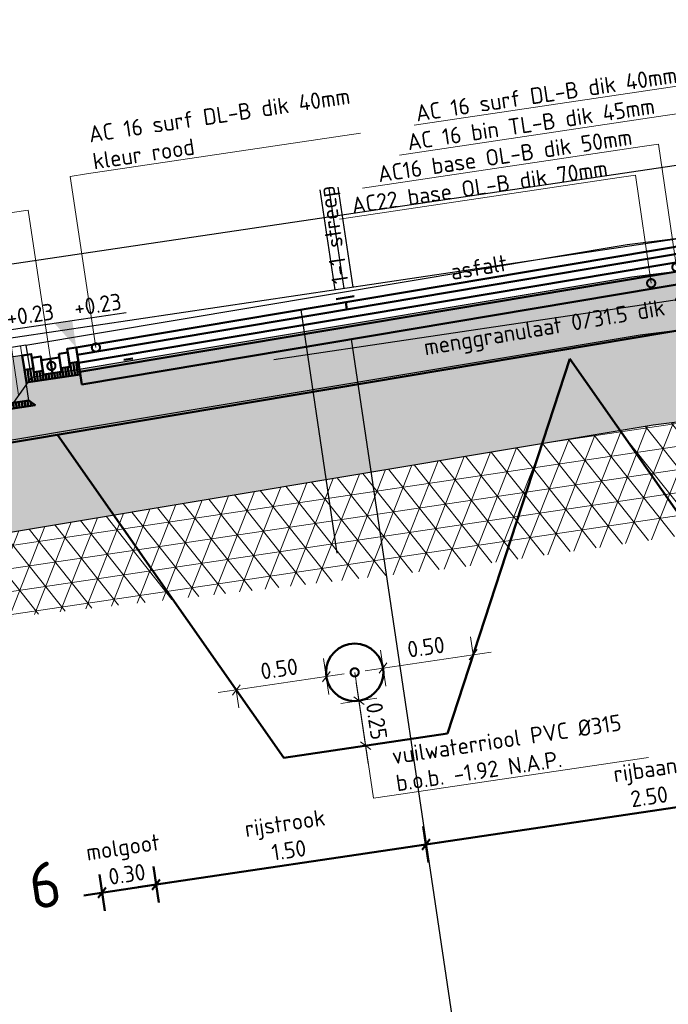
# Model space of a CAD drawing. Header units: metres. Extents: x 0 to 269924, y 0 to 933292.
# Tile 46 of 247: x 133865.12 to 133868.68, y 465839.07 to 465844.48. Entities that reach past the tile are written whole.
import ezdxf
from ezdxf import colors
from ezdxf.entities.mleader import LeaderData, LeaderLine
from ezdxf.math import Vec2, Vec3

# ---------------------------------------------------------------- set-up
doc = ezdxf.new("R2010")
doc.units = ezdxf.units.M
doc.linetypes.add('AL-NAP_LIJN', pattern=[15.25, 12, -1.5, 0.25, -1.5])
doc.linetypes.add('RI-VWA', pattern=[11, 5, -3, 0, -3])
for name, color, linetype, lineweight in [('B-WE-GW-GROND-AD-50', 253, 'Continuous', 18), ('B-WE-KL-T18', 10, 'Continuous', 18), ('B-WE-MO-BODEM-AD-50', 253, 'Continuous', 18), ('B-WE-VH-VERHARDING-GD', 253, 'Continuous', 25), ('B-WE-VH-VERHARDING_FUNDERING-AD-50', 253, 'Continuous', 18), ('N-WE-GW-SLEUF-GD', 90, 'Continuous', 50), ('N-WE-RI-T18', 10, 'Continuous', 18), ('N-WE-VH-KANTOPSLUITING_OPSLUITBAND-SD', 150, 'Continuous', 25), ('N-WE-VH-M', 7, 'Continuous', 18), ('N-WE-VH-VERHARDING-GD', 7, 'Continuous', 50), ('N-WE-VH-VERHARDING-T18', 10, 'Continuous', 18), ('X-XX-AL-NAP-GD', 7, 'AL-NAP_LIJN', 25), ('X-XX-AL-PEILMAAT-SD', 7, 'Continuous', 25), ('X-XX-AL-VERWIJZING-S', 7, 'Continuous', 25)]:
    doc.layers.add(name, color=color, linetype=linetype, lineweight=lineweight)
doc.layers.add('N-WE-RI-VWA-GD', color=20, linetype='RI-VWA', lineweight=50, true_color=0xff3f00)
doc.layers.add('X-XX-AL-HULPLIJN-GD', color=30, linetype='Continuous', lineweight=25, plot=False)
doc.styles.add('NLCS-ISO', font='NLCS-ISO.ttf')
doc.styles.add('NLCS-ISO-M200-T18', font='NLCS-ISO.ttf', dxfattribs={"height": 0.36})
doc.styles.add('NLCS-ISO-M50-T18', font='NLCS-ISO.ttf', dxfattribs={"height": 0.09})
doc.dimstyles.new('NLCS-M50-T18-SCHRAP_L2_H2', dxfattribs={"dimscale": 0.05, "dimtxt": 2.5, "dimasz": 1.008, "dimexe": 2, "dimexo": 2, "dimgap": 0.7, "dimtad": 1, "dimzin": 0, "dimdsep": 46, "dimtxsty": 'NLCS-ISO-M50-T18', "dimblk": 'OBLIQUE', "dimcen": 0, "dimdle": 2, "dimclrd": 256, "dimclre": 256, "dimclrt": 10, "dimazin": 0, "dimtfac": 1, "dimtdec": 3, "dimtofl": 0, "dimtmove": 0, "dimatfit": 3, "dimldrblk": 'OBLIQUE', "dimfxl": 2, "dimfxlon": 1, "dimtfillclr": 256, "dimtolj": 1, "dimtzin": 0, "dimlwd": -1, "dimlwe": -1, "dimarcsym": 0})

# ---------------------------------------------------------------- blocks, each defined once
blk = doc.blocks.new('*U365')
blk.add_hatch(color=8).paths.add_polyline_path([(0.15, -0.25), (0, -0.25), (0, 0), (0.15, 0)])
at = {"layer": 'N-WE-VH-VERHARDING-GD', "linetype": 'Continuous'}
h = blk.add_hatch(dxfattribs=at)
h.set_pattern_fill('ANSI31', color=256, scale=0.005, angle=45, style=0)
h.set_pattern_definition([(90, (89116.596445, 436374.820416), (-0.015875, 3e-18), [])])
h.paths.add_polyline_path([(0.15, -0.25), (0, -0.25), (-0.03, -0.28), (0.18, -0.28)])
at = {"flags": 128}
blk.add_lwpolyline([(0.15, -0.25), (0, -0.25), (0, 0), (0.15, 0)], close=True, dxfattribs=at)
at = {"layer": 'N-WE-VH-VERHARDING-GD', "linetype": 'Continuous'}
for p, q in [((0.35, -0.15), (0.15, -0.1)), ((0.45, -0.28), (0.35, -0.15)), ((0.18, -0.28), (0.45, -0.28))]:
    blk.add_line(p, q, dxfattribs=at)
at = {"layer": 'N-WE-VH-VERHARDING-GD', "linetype": 'Continuous', "flags": 128}
blk.add_lwpolyline([(0.15, -0.25), (0, -0.25), (-0.03, -0.28), (0.18, -0.28)], close=True, dxfattribs=at)
blk = doc.blocks.new('_Oblique')
at = {"color": 0, "linetype": 'ByBlock', "lineweight": -2}
blk.add_line((-0.5, -0.5), (0.5, 0.5), dxfattribs=at)
blk = doc.blocks.new('*D394')
at = {"layer": 'Defpoints', "color": 0, "transparency": 16777216}
for p in [(-1.65, -0.0284), (-4.1518, -0.0757), (-4.1518, -3.0848)]:
    blk.add_point(p, dxfattribs=at)
at = {"layer": 'N-WE-VH-VERHARDING-GD', "transparency": 16777216}
for p, q in [((-4.1518, -2.9848), (-4.1518, -3.1848)), ((-1.65, -2.9848), (-1.65, -3.1848)), ((-1.55, -3.0848), (-4.2518, -3.0848))]:
    blk.add_line(p, q, dxfattribs=at)
at = {"layer": 'N-WE-VH-VERHARDING-GD', "transparency": 16777216, "xscale": 0.0504, "yscale": 0.0504, "zscale": 0.0504, "rotation": 180}
blk.add_blockref('_Oblique', (-4.1518, -3.0848), dxfattribs=at)
at = {"layer": 'N-WE-VH-VERHARDING-GD', "transparency": 16777216, "xscale": 0.0504, "yscale": 0.0504, "zscale": 0.0504}
blk.add_blockref('_Oblique', (-1.65, -3.0848), dxfattribs=at)
at = {"layer": 'N-WE-VH-VERHARDING-GD', "color": 10, "transparency": 16777216, "insert": (-2.9009, -2.9298), "char_height": 0.09, "attachment_point": 5, "style": 'NLCS-ISO-M50-T18'}
blk.add_mtext('\\A1;rijbaan\\P2.50', dxfattribs=at)
blk = doc.blocks.new('*D395')
at = {"layer": 'Defpoints', "color": 0, "transparency": 16777216}
for p in [(-5.65, -0.104), (-4.1518, -0.0757), (-5.65, -3.0848)]:
    blk.add_point(p, dxfattribs=at)
at = {"layer": 'N-WE-VH-VERHARDING-GD', "transparency": 16777216}
for p, q in [((-5.65, -2.9848), (-5.65, -3.1848)), ((-4.1518, -2.9848), (-4.1518, -3.1848)), ((-4.0518, -3.0848), (-5.75, -3.0848))]:
    blk.add_line(p, q, dxfattribs=at)
at = {"layer": 'N-WE-VH-VERHARDING-GD', "transparency": 16777216, "xscale": 0.0504, "yscale": 0.0504, "zscale": 0.0504, "rotation": 180}
blk.add_blockref('_Oblique', (-5.65, -3.0848), dxfattribs=at)
at = {"layer": 'N-WE-VH-VERHARDING-GD', "transparency": 16777216, "xscale": 0.0504, "yscale": 0.0504, "zscale": 0.0504}
blk.add_blockref('_Oblique', (-4.1518, -3.0848), dxfattribs=at)
at = {"layer": 'N-WE-VH-VERHARDING-GD', "color": 10, "transparency": 16777216, "insert": (-4.9009, -2.9298), "char_height": 0.09, "attachment_point": 5, "style": 'NLCS-ISO-M50-T18'}
blk.add_mtext('\\A1;rijstrook\\P1.50', dxfattribs=at)
blk = doc.blocks.new('_DotSmall')
at = {"color": 0, "linetype": 'ByBlock', "const_width": 0.5}
blk.add_lwpolyline([(-0.0625, 0, 1), (0.0625, 0, 1)], format="xyb", close=True, dxfattribs=at)
blk = doc.blocks.new('*D397')
at = {"layer": 'Defpoints', "color": 0, "transparency": 16777216}
for p in [(-5.95, -0.104), (-5.65, -0.104), (-5.95, -3.0848)]:
    blk.add_point(p, dxfattribs=at)
at = {"layer": 'N-WE-VH-VERHARDING-GD', "transparency": 16777216}
for p, q in [((-5.95, -2.9848), (-5.95, -3.1848)), ((-5.65, -2.9848), (-5.65, -3.1848)), ((-5.55, -3.0848), (-6.05, -3.0848))]:
    blk.add_line(p, q, dxfattribs=at)
at = {"layer": 'N-WE-VH-VERHARDING-GD', "transparency": 16777216, "xscale": 0.0504, "yscale": 0.0504, "zscale": 0.0504, "rotation": 180}
blk.add_blockref('_Oblique', (-5.95, -3.0848), dxfattribs=at)
at = {"layer": 'N-WE-VH-VERHARDING-GD', "transparency": 16777216, "xscale": 0.0504, "yscale": 0.0504, "zscale": 0.0504}
blk.add_blockref('_Oblique', (-5.65, -3.0848), dxfattribs=at)
at = {"layer": 'N-WE-VH-VERHARDING-GD', "color": 10, "transparency": 16777216, "insert": (-5.8, -2.9298), "char_height": 0.09, "attachment_point": 5, "style": 'NLCS-ISO-M50-T18'}
blk.add_mtext('\\A1;molgoot\\P0.30', dxfattribs=at)
blk = doc.blocks.new('SAL-VERWIJZING_ONDERSCHRIFT-SO')
at = {"linetype": 'Continuous', "style": 'NLCS-ISO'}
blk.add_text('SCHAAL 1 :', height=2.5, dxfattribs=at).set_placement((0, -3.75))
at = {"style": 'NLCS-ISO'}
for tag, p, height in [('OMSCHRIJVING', (0, 1.25), 5), ('SCHAAL', (18.15, -3.75), 2.5)]:
    blk.add_attdef(tag, p, '', height=height, dxfattribs=at)
blk = doc.blocks.new('PROFIEL 6')
at = {"layer": 'B-WE-GW-GROND-AD-50'}
h = blk.add_hatch(dxfattribs=at)
h.set_pattern_fill('AGW-GROND_TEELAARDE-SO', color=256, scale=0.05, angle=-8.4528, pattern_type=2)
h.set_pattern_definition([(90, (831.99881, -467.28799), (-0.05, 3e-17), [])])
h.paths.add_polyline_path([(13.662, 0), (13.898, -0.2475), (14.3859, -0.7593), (14.51, -0.7596), (14.51, 0)])
h.paths.add_polyline_path([(13.59, 0.26), (13.5857, 0.0801), (13.662, 0), (14.51, 0), (14.51, 0.2)])
h.paths.add_polyline_path([(6.0962, -0.7345), (6.5871, -0.2257), (6.8048, 0), (5.1384, 0), (5.1384, -0.7345)])
edge = h.paths.add_edge_path(flags=16)
edge.add_arc((5.7481, -0.32), 0.02, 41.4096, 171.5472, ccw=False)
edge.add_arc((5.7781, -0.32), 0.02, 60, 138.5904, ccw=False)
edge.add_arc((5.7981, -0.32), 0.02, 60, 120, ccw=False)
edge.add_arc((5.8181, -0.32), 0.02, -8.4528, 120, ccw=False)
edge.add_arc((5.8181, -0.32), 0.02, -120, -8.4528, ccw=False)
edge.add_arc((5.7981, -0.32), 0.02, 240, 300, ccw=False)
edge.add_arc((5.7781, -0.32), 0.02, 221.4096, 300, ccw=False)
edge.add_arc((5.7481, -0.32), 0.02, 171.5472, 318.5904, ccw=False)
edge = h.paths.add_edge_path(flags=16)
edge.add_arc((5.9981, -0.32), 0.02, -8.4528, 351.5472)
h.paths.add_polyline_path([(6.8048, 0), (6.9013, 0.1), (6.8981, 0.28), (5.1384, 0.26), (5.1384, 0)])
at = {"layer": 'B-WE-MO-BODEM-AD-50'}
h = blk.add_hatch(dxfattribs=at)
h.set_pattern_fill('AMO-BODEM_ZAND-SO', color=256, scale=0.05, pattern_type=2)
h.set_pattern_definition([(37.500000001, (-134322.248885, -466557.82829), (-0.003149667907, 0.09634118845), [0, -0.076, 0, -0.085, 0, -0.08125]), (7.5, (-134322.24889, -466557.82829), (0.08848883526, 0.141107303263), [0, -0.041, 0, -0.0685, 0, -0.02625]), (327.500000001, (-134322.310385, -466557.82829), (0.155707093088, 0.00028295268), [0, -0.025, 0, -0.09, 0, -0.1175]), (317.5, (-134322.31039, -466557.82829), (0.150306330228, 0.04388377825), [0, -0.0125, 0, -0.059, 0, -0.0675])])
h.paths.add_polyline_path([(10.2426, -0.1601), (6.5871, -0.2257), (6.0962, -0.7345), (10.2411, -0.6602), (14.3859, -0.7593), (13.898, -0.2475)])
h = blk.add_hatch(dxfattribs=at)
h.set_pattern_fill('AVH-FUNDERING_EPS-SO', color=256, scale=0.025, angle=-8.4528, pattern_type=2)
h.set_pattern_definition([(360, (831.99881, -467.28799), (7e-17, 0.125), []), (60, (831.99881, -467.28799), (-0.108253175, 0.0625), []), (120, (831.99881, -467.28799), (-0.108253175, -0.0625), [])])
h.paths.add_polyline_path([(10.2411, -0.6602), (6.0962, -0.7345), (5.1384, -0.7345), (5.1384, -1.1326), (9.0772, -1.2773), (11.9419, -1.2936), (14.51, -1.5191), (14.51, -0.7596), (14.3859, -0.7593)])
at = {"layer": 'B-WE-VH-VERHARDING_FUNDERING-AD-50'}
h = blk.add_hatch(dxfattribs=at)
h.set_pattern_fill('AVH-FUNDERING_02-SO', color=256, scale=0.25, pattern_type=2)
h.set_pattern_definition([(1e-09, (-134322.24889, -466557.8283), (0.25, 0.25), [0.03125, -0.21875]), (90, (-134322.24889, -466557.8283), (-0.25, 0.25), [0.03125, -0.21875]), (135, (-134322.21764, -466557.8283), (-0.24999999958, -4e-12), [0.044194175, -0.309359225]), (1e-09, (-134322.21764, -466557.68767), (0.25, 0.25), [0.03125, -0.21875]), (45, (-134322.20201, -466557.7033), (-4e-12, 0.24999999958), [0.022097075, -0.3314563]), (135, (-134322.20201, -466557.7033), (-0.24999999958, -4e-12), [0.022097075, -0.3314563]), (1e-09, (-134322.12389, -466557.62517), (0.25, 0.25), [0.044194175, -0.205805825]), (45, (-134322.12389, -466557.62517), (-4e-12, 0.24999999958), [0.03125, -0.3223034]), (135, (-134322.07969, -466557.62517), (-0.24999999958, -4e-12), [0.03125, -0.3223034]), (90, (-134322.077, -466557.7658), (-0.25, 0.25), [0.03125, -0.21875]), (45, (-134322.07701, -466557.7658), (-4e-12, 0.24999999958), [0.022097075, -0.3314563]), (135, (-134322.06139, -466557.75017), (-0.24999999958, -4e-12), [0.022097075, -0.3314563]), (1e-09, (-134322.21764, -466557.7658), (0.25, 0.25), [0.015625, -0.209375]), (1e-09, (-134322.03014, -466557.7033), (0.25, 0.25), [0.015625, -0.209375]), (90, (-134322.10826, -466557.67204), (-0.25, 0.25), [0.015625, -0.209375]), (135, (-134322.07701, -466557.81267), (-0.24999999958, -4e-12), [0.022097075, -0.3314563]), (135, (-134322.18639, -466557.6408), (-0.24999999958, -4e-12), [0.022097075, -0.3314563]), (45, (-134322.1317, -466557.74626), (-4e-12, 0.24999999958), [0.022097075, -0.3314563]), (90, (-134322.16295, -466557.79704), (-0.25, 0.25), [0.00390625, -0.24609375]), (90, (-134322.15123, -466557.69157), (-0.25, 0.25), [0.00390625, -0.24609375]), (90, (-134322.03404, -466557.6486), (-0.25, 0.25), [0.00390625, -0.24609375]), (90, (-134322.03014, -466557.78142), (-0.25, 0.25), [0.00390625, -0.24609375])])
h.paths.add_polyline_path([(10.2426, -0.1601), (13.898, -0.2475), (13.5857, 0.0801), (10.2435, 0.16), (6.9013, 0.1), (6.5871, -0.2257)])
at = {"layer": 'B-WE-VH-VERHARDING-GD'}
for points in [[(6.8981, 0.28), (10.2441, 0.34), (13.59, 0.26)], [(6.8981, 0.28), (5.1384, 0.26)], [(6.8981, 0.28), (6.9013, 0.1)], [(6.0962, -0.7345), (10.2411, -0.6602), (14.3859, -0.7593)]]:
    blk.add_lwpolyline(points, dxfattribs=at)
blk.add_lwpolyline([(10.2426, -0.1601), (13.898, -0.2475), (13.5857, 0.0801), (10.2435, 0.16), (6.9013, 0.1), (6.5871, -0.2257)], close=True, dxfattribs=at)
at = {"layer": 'N-WE-VH-VERHARDING-GD'}
blk.add_lwpolyline([(7.4181, 0.1203), (7.4681, 0.1203)], dxfattribs=at)
at = {"layer": 'X-XX-AL-NAP-GD'}
blk.add_lwpolyline([(20.234, 0), (0, 0)], dxfattribs=at)
at = {"layer": 'X-XX-AL-VERWIJZING-S', "xscale": 0.05, "yscale": 0.05, "zscale": 0.05}
blk.add_blockref('SAL-VERWIJZING_ONDERSCHRIFT-SO', (5.1384, -2.8542), dxfattribs=at).add_auto_attribs({'OMSCHRIJVING': 'PROFIEL 6', 'SCHAAL': '50'})
at = {"layer": 'B-WE-KL-T18', "insert": (9.2635, 0.3783), "char_height": 0.09, "attachment_point": 1, "rotation": 1.2118, "style": 'NLCS-ISO-M50-T18'}
blk.add_mtext_dynamic_manual_height_columns('asfalt', width=1.248399, gutter_width=0.45, heights=[0], dxfattribs=at)
blk = doc.blocks.new('*D499')
at = {"layer": 'Defpoints', "color": 0, "transparency": 16777216}
for p in [(133866.8016, 465840.8739), (133866.307, 465840.8004), (133866.8615, 465840.4708)]:
    blk.add_point(p, dxfattribs=at)
at = {"layer": 'N-WE-VH-M', "transparency": 16777216}
for p, q in [((133866.8163, 465840.775), (133866.7869, 465840.9728)), ((133866.2081, 465840.7857), (133866.9005, 465840.8886)), ((133866.307, 465840.8004), (133866.3217, 465840.7015))]:
    blk.add_line(p, q, dxfattribs=at)
at = {"layer": 'N-WE-VH-M', "transparency": 16777216, "xscale": 0.0504, "yscale": 0.0504, "zscale": 0.0504}
for p, rotation in [((133866.8016, 465840.8739), 8.452767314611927), ((133866.307, 465840.8004), 188.4527673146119)]:
    blk.add_blockref('_Oblique', p, dxfattribs=dict(at, rotation=rotation))
at = {"layer": 'N-WE-VH-M', "color": 10, "transparency": 16777216, "insert": (133866.5426, 465840.9162), "char_height": 0.09, "attachment_point": 5, "rotation": 8.4528, "style": 'NLCS-ISO-M50-T18'}
blk.add_mtext('\\A1;0.50', dxfattribs=at)
blk = doc.blocks.new('*D500')
at = {"layer": 'Defpoints', "color": 0, "transparency": 16777216}
for p in [(133867.6078, 465840.9937), (133867.6078, 465840.9937), (133867.1731, 465840.5171)]:
    blk.add_point(p, dxfattribs=at)
at = {"layer": 'N-WE-VH-M', "transparency": 16777216}
for p, q in [((133867.6078, 465840.9937), (133867.5931, 465841.0926)), ((133867.1279, 465840.8213), (133867.0985, 465841.0191)), ((133867.0143, 465840.9055), (133867.7067, 465841.0084))]:
    blk.add_line(p, q, dxfattribs=at)
at = {"layer": 'N-WE-VH-M', "transparency": 16777216, "xscale": 0.0504, "yscale": 0.0504, "zscale": 0.0504}
for p, rotation in [((133867.6078, 465840.9937), 8.452767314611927), ((133867.1132, 465840.9202), 188.4527673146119)]:
    blk.add_blockref('_Oblique', p, dxfattribs=dict(at, rotation=rotation))
at = {"layer": 'N-WE-VH-M', "color": 10, "transparency": 16777216, "insert": (133867.3487, 465841.036), "char_height": 0.09, "attachment_point": 5, "rotation": 8.4528, "style": 'NLCS-ISO-M50-T18'}
blk.add_mtext('\\A1;0.50', dxfattribs=at)
blk = doc.blocks.new('*D501')
at = {"layer": 'Defpoints', "color": 0, "transparency": 16777216}
for p in [(133866.4081, 465840.6562), (133867.4663, 465840.5607), (133867.0173, 465840.4939)]:
    blk.add_point(p, dxfattribs=at)
at = {"layer": 'N-WE-VH-M', "transparency": 16777216}
for p, q in [((133866.9658, 465840.8401), (133867.032, 465840.395)), ((133866.8816, 465840.7265), (133867.0795, 465840.7559)), ((133867.1162, 465840.5086), (133866.9184, 465840.4792))]:
    blk.add_line(p, q, dxfattribs=at)
at = {"layer": 'N-WE-VH-M', "transparency": 16777216, "xscale": 0.0504, "yscale": 0.0504, "zscale": 0.0504}
for p, rotation in [((133866.9805, 465840.7412), 98.45276731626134), ((133867.0173, 465840.4939), 278.4527673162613)]:
    blk.add_blockref('_Oblique', p, dxfattribs=dict(at, rotation=rotation))
at = {"layer": 'N-WE-VH-M', "color": 10, "transparency": 16777216, "insert": (133867.0781, 465840.6293), "char_height": 0.09, "attachment_point": 5, "rotation": 278.4528, "style": 'NLCS-ISO-M50-T18'}
blk.add_mtext('\\A1;0.25', dxfattribs=at)
blk = doc.blocks.new('SAL-PEILMAAT_INFRACAD_H01-SOD')
blk.add_line((-2, 3), (6, 3))
blk.add_solid([(-2, 3), (0, 3), (0, 0)])
at = {"style": 'NLCS-ISO'}
blk.add_attdef('...', (0.4, 3.4), '', height=1.8, dxfattribs=at)
blk = doc.blocks.new('dwarsprofiel Muyeveld 50km')
at = {"layer": 'N-WE-VH-VERHARDING-GD', "linetype": 'Continuous'}
h = blk.add_hatch(dxfattribs=at)
h.set_pattern_fill('ANSI31', color=256, scale=0.1, angle=36.5472, style=0)
h.set_pattern_definition([(90, (90742.288646, 436974.965714), (-0.015875, 9e-19), [])])
h.paths.add_polyline_path([(-5.65, -0.254), (-5.65, -0.184), (-5.7, -0.184), (-5.7, -0.204), (-5.75, -0.204), (-5.75, -0.2241), (-5.8, -0.2241), (-5.85, -0.2241), (-5.85, -0.204), (-5.9, -0.204), (-5.9, -0.184), (-5.95, -0.184), (-5.95, -0.254)])
at = {"layer": 'N-WE-VH-VERHARDING-GD'}
for points in [[(-0.15, 0), (-5.65, -0.104)], [(-0.15, -0.04), (-5.65, -0.144)], [(-4.1, -0.0497), (-4.2, -0.0516)], [(-0.15, -0.085), (-5.65, -0.189)], [(-5.65, -0.309), (-5.65, -0.104)], [(-4.15, -0.1156), (-4.15, -0.0756)], [(-5.75, -0.124), (-5.75, -0.2241), (-5.8, -0.2241)], [(-5.8, -0.1441), (-5.75, -0.1441)], [(-5.75, -0.204), (-5.7, -0.204), (-5.7, -0.124), (-5.75, -0.124)], [(-0.15, -0.135), (-5.65, -0.239)], [(-0.15, -0.205), (-5.65, -0.309)], [(-5.95, -0.254), (-5.65, -0.254)], [(0.3, -0.28), (0.3, -0.4466), (-6.4, -0.5733), (-6.4, -0.384)]]:
    blk.add_lwpolyline(points, dxfattribs=at)
for points in [[(-5.95, -0.104), (-5.9, -0.104), (-5.9, -0.184), (-5.95, -0.184)], [(-5.65, -0.104), (-5.7, -0.104), (-5.7, -0.184), (-5.65, -0.184)], [(-5.9, -0.124), (-5.85, -0.124), (-5.85, -0.204), (-5.9, -0.204)], [(-5.85, -0.1441), (-5.8, -0.1441), (-5.8, -0.2241), (-5.85, -0.2241)]]:
    blk.add_lwpolyline(points, close=True, dxfattribs=at)
at = {"layer": 'X-XX-AL-HULPLIJN-GD'}
for points in [[(-4.2, 0.556), (-4.2, 0)], [(-4.15, 0.556), (-4.15, 0)], [(-4.1, 0.556), (-4.1, 0)], [(-0.15, 0.4), (-7.3161, 0.4)], [(-0.15, 0), (-7.3161, 0)], [(-4.4, -0.0804), (-4.4, -1.4304)], [(-4.15, -0.2807), (-4.15, -4.6212)]]:
    blk.add_lwpolyline(points, dxfattribs=at)
at = {"layer": 'N-WE-VH-KANTOPSLUITING_OPSLUITBAND-SD', "xscale": -1}
blk.add_blockref('*U365', (-5.95, -0.104), dxfattribs=at)
at = {"layer": 'N-WE-VH-VERHARDING-T18', "char_height": 0.09, "attachment_point": 5, "style": 'NLCS-ISO-M50-T18'}
for s, width, insert, rotation in [('1-1 streep', 2.613125, (-4.15, 0.3), 90), ('menggranulaat 0/31.5 dik 250mm', 2.079466, (-2.8938, -0.3819), 1.0833)]:
    blk.add_mtext_dynamic_manual_height_columns(s, width=width, gutter_width=0.45, heights=[0], dxfattribs=dict(at, insert=insert, rotation=rotation))
at = {"layer": 'N-WE-VH-VERHARDING-GD'}
for base, p1, p2, text, picture, middle in [((-4.1518, -3.0848), (-1.65, -0.0284), (-4.1518, -0.0757), 'rijbaan\\P<>', '*D394', (-2.9009, -2.9298)), ((-5.65, -3.0848), (-4.1518, -0.0757), (-5.65, -0.104), 'rijstrook\\P<>', '*D395', (-4.9009, -2.9298))]:
    dim = blk.add_linear_dim(base=base, p1=p1, p2=p2, angle=180, text=text, dimstyle='NLCS-M50-T18-SCHRAP_L2_H2', dxfattribs=at)
    dim.commit()
    dim.dimension.update_dxf_attribs({"geometry": picture, "text_midpoint": middle})
dim = blk.add_linear_dim(base=(-5.95, -3.0848), p1=(-5.65, -0.104), p2=(-5.95, -0.104), angle=180, text='molgoot\\P<>', dimstyle='NLCS-M50-T18-SCHRAP_L2_H2', dxfattribs=at)
dim.commit()
dim.dimension.update_dxf_attribs({"geometry": '*D397', "text_midpoint": (-5.8, -3.0848), "dimtype": 160})
at = {"layer": 'N-WE-VH-VERHARDING-T18'}
ml = blk.add_multileader_mtext('Standard', dxfattribs=at)
ml.set_content('molgoot 6 strekken straatbakstenen\\Pwaalformaat kleur hardsteen grijs\\Pstelpecie dik 50mm', color=256, style='NLCS-ISO-M50-T18')
ml.set_leader_properties(color=256, linetype='ByLayer', lineweight=-1)
ml.set_arrow_properties(name='DOTSMALL')
ml.build(insert=Vec2(0, 0))
ml.multileader.update_dxf_attribs({"text_left_attachment_type": 5, "text_right_attachment_type": 5, "dogleg_length": 0.09, "arrow_head_size": 0.09})
ctx = ml.context
ctx.base_point, ctx.char_height, ctx.arrow_head_size, ctx.landing_gap_size, ctx.plane_origin = Vec3(-8.005, 0.6798), 0.09, 0.09, 0.045, Vec3(-3.8028, -0.0998)
ctx.left_attachment, ctx.right_attachment = 5, 5
notes = []
notes.append((ctx, [(0, (1, 1, 0), (-5.8, 0.6798), (-1, 0), 0.09, [(0, [(-5.8, -0.1841)], 0, [])])]))
ctx.mtext.insert, ctx.mtext.rotation, ctx.mtext.flow_direction = Vec3(-7.96, 1.0968), -0.147529, 5
ml = blk.add_multileader_mtext('Standard', dxfattribs=at)
ml.set_content('AC 16 surf DL-B dik 40mm\\Pkleur rood', color=256, style='NLCS-ISO-M50-T18')
ml.set_leader_properties(color=256, linetype='ByLayer', lineweight=-1)
ml.set_arrow_properties(name='DOTSMALL')
ml.build(insert=Vec2(0, 0))
ml.multileader.update_dxf_attribs({"text_left_attachment_type": 5, "text_right_attachment_type": 5, "dogleg_length": 0.09, "arrow_head_size": 0.09})
ctx = ml.context
ctx.base_point, ctx.char_height, ctx.arrow_head_size, ctx.landing_gap_size, ctx.plane_origin = Vec3(-5.4551, 0.8298), 0.09, 0.09, 0.045, Vec3(-5.6428, -0.2973)
ctx.left_attachment, ctx.right_attachment = 5, 5
notes.append((ctx, [(0, (1, 1, 0), (-5.5451, 0.8298), (1, 0), 0.09, [(0, [(-5.5432, -0.1201)], 0, [])])]))
ctx.mtext.insert, ctx.mtext.rotation, ctx.mtext.flow_direction = Vec3(-5.4101, 1.0878), -0.147529, 5
ml = blk.add_multileader_mtext('Standard', dxfattribs=at)
ml.set_content('AC 16 surf DL-B dik 40mm', color=256, style='NLCS-ISO-M50-T18')
ml.set_leader_properties(color=256, linetype='ByLayer', lineweight=-1)
ml.set_arrow_properties(name='DOTSMALL')
ml.build(insert=Vec2(0, 0))
ml.multileader.update_dxf_attribs({"text_left_attachment_type": 5, "text_right_attachment_type": 5, "dogleg_length": 0.09, "arrow_head_size": 0.09})
ctx = ml.context
ctx.base_point, ctx.char_height, ctx.arrow_head_size, ctx.landing_gap_size, ctx.plane_origin = Vec3(-3.6623, 0.8298), 0.09, 0.09, 0.045, Vec3(-1.9266, -0.2973)
ctx.left_attachment, ctx.right_attachment = 5, 5
notes.append((ctx, [(0, (1, 1, 0), (-2.0243, 0.8298), (-1, 0), 0.09, [(0, [(-2.0263, -0.0567)], 0, [])])]))
ctx.mtext.insert, ctx.mtext.rotation, ctx.mtext.flow_direction = Vec3(-3.6173, 0.9378), -0.147529, 5
ml = blk.add_multileader_mtext('Standard', dxfattribs=at)
ml.set_content('AC 16 bin TL-B dik 45mm', color=256, style='NLCS-ISO-M50-T18')
ml.set_leader_properties(color=256, linetype='ByLayer', lineweight=-1)
ml.set_arrow_properties(name='DOTSMALL')
ml.build(insert=Vec2(0, 0))
ml.multileader.update_dxf_attribs({"text_left_attachment_type": 5, "text_right_attachment_type": 5, "dogleg_length": 0.09, "arrow_head_size": 0.09})
ctx = ml.context
ctx.base_point, ctx.char_height, ctx.arrow_head_size, ctx.landing_gap_size, ctx.plane_origin = Vec3(-3.7313, 0.6798), 0.09, 0.09, 0.045, Vec3(-2.0766, -0.4473)
ctx.left_attachment, ctx.right_attachment = 5, 5
notes.append((ctx, [(0, (1, 1, 0), (-2.1743, 0.6798), (-1, 0), 0.09, [(0, [(-2.1761, -0.1043)], 0, [])])]))
ctx.mtext.insert, ctx.mtext.rotation, ctx.mtext.flow_direction = Vec3(-3.6863, 0.7878), -0.147529, 5
ml = blk.add_multileader_mtext('Standard', dxfattribs=at)
ml.set_content('AC16 base OL-B dik 50mm', color=256, style='NLCS-ISO-M50-T18')
ml.set_leader_properties(color=256, linetype='ByLayer', lineweight=-1)
ml.set_arrow_properties(name='DOTSMALL')
ml.build(insert=Vec2(0, 0))
ml.multileader.update_dxf_attribs({"text_left_attachment_type": 5, "text_right_attachment_type": 5, "dogleg_length": 0.09, "arrow_head_size": 0.09})
ctx = ml.context
ctx.base_point, ctx.char_height, ctx.arrow_head_size, ctx.landing_gap_size, ctx.plane_origin = Vec3(-3.9173, 0.5298), 0.09, 0.09, 0.045, Vec3(-2.2266, -0.5973)
ctx.left_attachment, ctx.right_attachment = 5, 5
notes.append((ctx, [(0, (1, 1, 0), (-2.3243, 0.5298), (-1, 0), 0.09, [(0, [(-2.3259, -0.1524)], 0, [])])]))
ctx.mtext.insert, ctx.mtext.rotation, ctx.mtext.flow_direction = Vec3(-3.8723, 0.6378), -0.147529, 5
ml = blk.add_multileader_mtext('Standard', dxfattribs=at)
ml.set_content('AC22 base OL-B dik 70mm', color=256, style='NLCS-ISO-M50-T18')
ml.set_leader_properties(color=256, linetype='ByLayer', lineweight=-1)
ml.set_arrow_properties(name='DOTSMALL')
ml.build(insert=Vec2(0, 0))
ml.multileader.update_dxf_attribs({"text_left_attachment_type": 5, "text_right_attachment_type": 5, "dogleg_length": 0.09, "arrow_head_size": 0.09})
ctx = ml.context
ctx.base_point, ctx.char_height, ctx.arrow_head_size, ctx.landing_gap_size, ctx.plane_origin = Vec3(-4.0853, 0.3798), 0.09, 0.09, 0.045, Vec3(-2.3766, -0.7473)
ctx.left_attachment, ctx.right_attachment = 5, 5
notes.append((ctx, [(0, (1, 1, 0), (-2.4743, 0.3798), (-1, 0), 0.09, [(0, [(-2.4759, -0.2191)], 0, [])])]))
ctx.mtext.insert, ctx.mtext.rotation, ctx.mtext.flow_direction = Vec3(-4.0403, 0.4878), -0.147529, 5
for ctx, leaders in notes:
    for number, flags, end, landing, length, lines in leaders:
        leader = LeaderData()
        leader.index, (leader.has_last_leader_line, leader.has_dogleg_vector, leader.attachment_direction) = number, flags
        leader.last_leader_point, leader.dogleg_vector, leader.dogleg_length = Vec3(end), Vec3(landing), length
        for number, points, colour, breaks in lines:
            line = LeaderLine()
            line.index, line.vertices, line.color, line.breaks = number, Vec3.list(points), colors.encode_raw_color(colour), breaks
            leader.lines.append(line)
        ctx.leaders.append(leader)

msp = doc.modelspace()

# ---------------------------------------------------------------- block references
at = {"layer": 'N-WE-VH-VERHARDING-GD', "rotation": 8.452767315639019}
msp.add_blockref('PROFIEL 6', (133858.3698, 465841.4027), dxfattribs=at)

# ---------------------------------------------------------------- next in the draw order: linework, layer by layer
at = {"layer": 'N-WE-GW-SLEUF-GD'}
for p, q in [((133867.4663, 465840.5607), (133868.1392, 465842.6177)), ((133868.1392, 465842.6177), (133869.4389, 465840.7628)), ((133865.3253, 465842.2014), (133866.5685, 465840.4272)), ((133866.5685, 465840.4272), (133867.4663, 465840.5607))]:
    msp.add_line(p, q, dxfattribs=at)
at = {"layer": 'N-WE-RI-VWA-GD', "linetype": 'Continuous'}
msp.add_circle((133866.9574, 465840.897), 0.1575, dxfattribs=at)
at = {"layer": 'X-XX-AL-HULPLIJN-GD', "flags": 128}
msp.add_lwpolyline([(133865.3253, 465842.2014), (133868.1587, 465842.6774)], dxfattribs=at)

# ---------------------------------------------------------------- next in the draw order: block references
at = {"layer": 'N-WE-VH-VERHARDING-GD', "rotation": 8.452767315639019}
msp.add_blockref('dwarsprofiel Muyeveld 50km', (133871.002, 465843.6136), dxfattribs=at)
at = {"layer": 'X-XX-AL-PEILMAAT-SD', "xscale": 0.05, "yscale": 0.05, "zscale": 0.05, "rotation": 8.452767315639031}
for p in [(133865.4287, 465842.6802), (133865.0578, 465842.6251)]:
    msp.add_blockref('SAL-PEILMAAT_INFRACAD_H01-SOD', p, dxfattribs=at).add_auto_attribs({'...': '+0.23'})

# ---------------------------------------------------------------- next in the draw order: dimensions: what is measured, and where the dimension line sits
at = {"layer": 'N-WE-VH-M'}
for base, p1, p2, angle, picture, middle in [((133867.6078, 465840.9937), (133867.1731, 465840.5171), (133867.6078, 465840.9937), 8.4528, '*D500', (133867.3605, 465840.9569)), ((133866.8016, 465840.8739), (133866.307, 465840.8004), (133866.8615, 465840.4708), 8.4528, '*D499', (133866.5543, 465840.8371)), ((133867.0173, 465840.4939), (133866.4081, 465840.6562), (133867.4663, 465840.5607), 98.4528, '*D501', (133866.9989, 465840.6176))]:
    dim = msp.add_linear_dim(base=base, p1=p1, p2=p2, angle=angle, dimstyle='NLCS-M50-T18-SCHRAP_L2_H2', dxfattribs=at)
    dim.commit()
    dim.dimension.update_dxf_attribs({"geometry": picture, "text_midpoint": middle, "dimtype": 160})

# ---------------------------------------------------------------- next in the draw order: leaders
at = {"layer": 'N-WE-RI-T18'}
ml = msp.add_multileader_mtext('Standard', dxfattribs=at)
ml.set_content('vuilwaterriool PVC %%C315\\Pb.o.b. -1.92 N.A.P.', color=256, style='NLCS-ISO-M50-T18')
ml.set_leader_properties(color=256, linetype='ByLayer', lineweight=-1)
ml.set_arrow_properties(name='DOTSMALL')
ml.build(insert=Vec2(0, 0))
ml.multileader.update_dxf_attribs({"text_left_attachment_type": 5, "text_right_attachment_type": 5, "dogleg_length": 0.09, "arrow_head_size": 0.09})
ctx = ml.context
ctx.base_point, ctx.char_height, ctx.arrow_head_size, ctx.landing_gap_size, ctx.plane_origin, ctx.plane_x_axis, ctx.plane_y_axis = Vec3(133867.1491, 465840.219), 0.09, 0.09, 0.045, Vec3(133866.9761, 465840.7709), Vec3(0.989137, 0.146994), Vec3(-0.146994, 0.989137)
ctx.left_attachment, ctx.right_attachment = 5, 5
notes = []
notes.append((ctx, [(0, (1, 1, 0), (133867.0601, 465840.2058), (0.989137, 0.146994), 0.09, [(0, [(133866.9574, 465840.897)], 0, [])])]))
ctx.mtext.insert, ctx.mtext.text_direction, ctx.mtext.flow_direction = Vec3(133867.1557, 465840.4809), Vec3(0.989137, 0.146994), 5
at = {"layer": 'N-WE-VH-VERHARDING-T18'}
ml = msp.add_multileader_mtext('Standard', dxfattribs=at)
ml.set_content('', color=256, style='NLCS-ISO-M200-T18')
ml.set_leader_properties(color=256, linetype='ByLayer', lineweight=-1)
ml.build(insert=Vec2(0, 0))
ml.multileader.update_dxf_attribs({"has_dogleg": 0, "text_left_attachment_type": 5, "text_right_attachment_type": 5, "dogleg_length": 0.36, "arrow_head_size": 0.36})
ctx = ml.context
ctx.base_point, ctx.char_height, ctx.arrow_head_size, ctx.landing_gap_size, ctx.plane_origin = Vec3(135697.3918, 466805.7659), 0.36, 0.36, 0.18, Vec3(135695.6966, 466805.1889)
ctx.left_attachment, ctx.right_attachment = 5, 5
notes.append((ctx, [(0, (0, 0, 0), (0, 0), (1, 0), 1, [])]))
ctx.mtext.insert, ctx.mtext.rotation, ctx.mtext.flow_direction = Vec3(135697.5718, 466806.1259), -0.147529, 5
for ctx, leaders in notes:
    for number, flags, end, landing, length, lines in leaders:
        leader = LeaderData()
        leader.index, (leader.has_last_leader_line, leader.has_dogleg_vector, leader.attachment_direction) = number, flags
        leader.last_leader_point, leader.dogleg_vector, leader.dogleg_length = Vec3(end), Vec3(landing), length
        for number, points, colour, breaks in lines:
            line = LeaderLine()
            line.index, line.vertices, line.color, line.breaks = number, Vec3.list(points), colors.encode_raw_color(colour), breaks
            leader.lines.append(line)
        ctx.leaders.append(leader)

doc.saveas('drawing.dxf')
